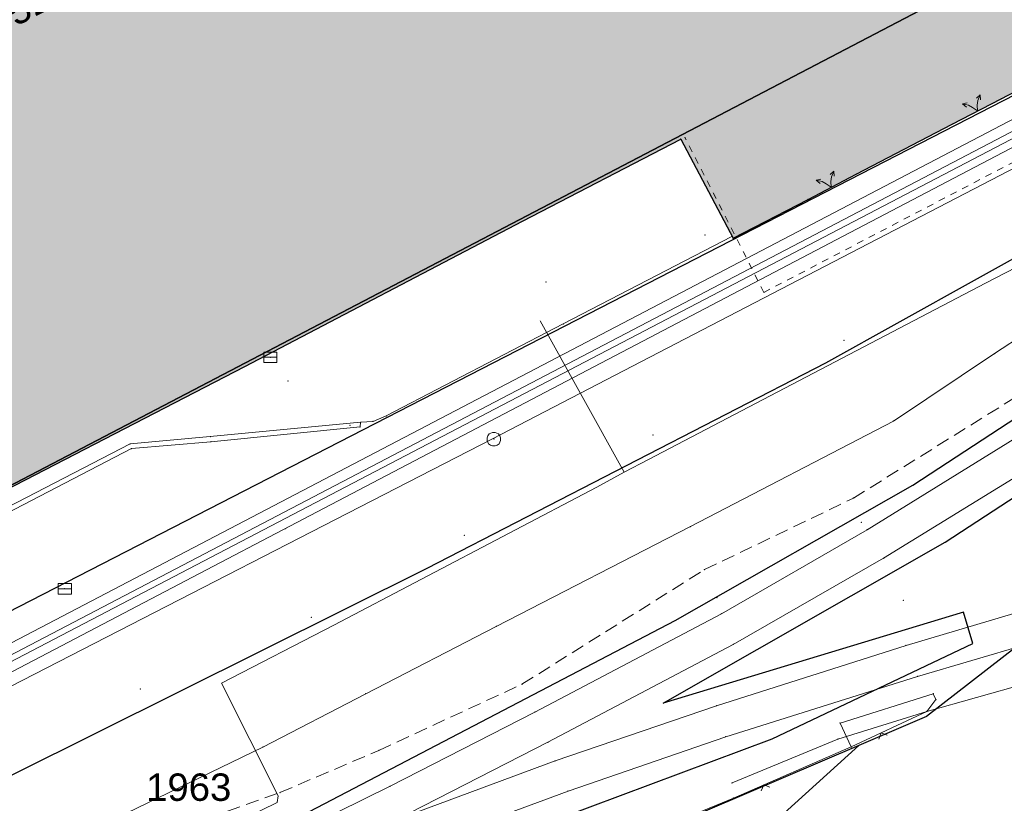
# Model space of a CAD drawing. Header units: metres. Extents: x -535942 to -530626, y -1087729 to -1086275.
# Tile 42 of 112: x -534349 to -534304, y -1087025 to -1086989. Entities that reach past the tile are written whole.
import ezdxf
from ezdxf import colors
from ezdxf.entities.mleader import LeaderData, LeaderLine
from ezdxf.enums import TextEntityAlignment as Align
from ezdxf.math import Vec2, Vec3

# ---------------------------------------------------------------- set-up
doc = ezdxf.new("R2010")
doc.units = ezdxf.units.M
doc.linetypes.add('C_1', pattern=[0.6, 0.3, -0.3])
doc.linetypes.add('C_2', pattern=[0.9, 0.6, -0.3])
for name, color, linetype in [('18', 7, 'Continuous'), ('2', 7, 'Continuous'), ('23', 7, 'Continuous'), ('25', 7, 'Continuous'), ('8', 7, 'Continuous'), ('_blok katastr', 7, 'Continuous'), ('_blok SS sítě', 7, 'Continuous'), ('_blok zaměření - nové', 7, 'Continuous'), ('AG_srafy SS budovy', 252, 'Continuous')]:
    doc.layers.add(name, color=color, linetype=linetype)
doc.layers.add('AG revizni oblacek', color=111, linetype='Continuous', plot=False)
for name, color, linetype, lineweight in [('AG voda chladící přívod', 120, 'HP_02_920CHVP', 13), ('AG voda chladící vratna', 120, 'HP_02_921CHVV', 13), ('AG_budovy tluste', 240, 'Continuous', 70), ('AG_SS kanal_déšť', 251, 'G_POTR_626_PN', 13), ('AG_SS osvětlení', 251, 'HP_04_VO', 13)]:
    doc.layers.add(name, color=color, linetype=linetype, lineweight=lineweight)
doc.layers.add('BT_hranice_budov', color=7, linetype='Continuous', lineweight=30, true_color=0x007f00)
for name, color, linetype, true_color in [('BT_hranice_parcel', 7, 'Continuous', 0x007f00), ('BT_text_parcel', 7, 'Continuous', 0x007f00), ('BT_vnitrni_kresby', 7, 'Continuous', 0x007f00)]:
    doc.layers.add(name, color=color, linetype=linetype, true_color=true_color)
doc.styles.add('BT_text_mapy_m', font='arial.ttf', dxfattribs={"height": 5})
doc.styles.add('LEGENDA_ARIAL_B', font='arial.ttf')
doc.styles.add('ROMANS', font='romans')
doc.styles.get("Standard").update_dxf_attribs({"font": 'ARIALN.TTF'})
doc.linetypes.add('G_POTR_626_PN', pattern='A,0.5,-1,2,-6.5,[8,hpfmlin.shx,S=1,R=0,X=0,Y=0],-6.5,2,-1,0.5', length=20)
doc.linetypes.add('HP_02_920CHVP', pattern='A,0.5,-1.2,-6.5,[3,hpfmlin.shx,S=1,R=0,X=0,Y=0],-0.8,["CHVP",Standard,S=1.7,R=0,X=3,Y=-0.8],-9,2,-1,0.5', length=21.5)
doc.linetypes.add('HP_02_921CHVV', pattern='A,0.5,-1.2,-6.5,[3,hpfmlin.shx,S=1,R=0,X=0,Y=0],-0.8,["CHVV",Standard,S=1.7,R=0,X=3,Y=-0.8],-9,2,-1,0.5', length=21.5)
doc.linetypes.add('HP_04_VO', pattern='A,0.5,-1,2,-5,[28,hpfmlin.shx,S=1,R=0,X=0,Y=0],-0.8,["VO",ROMANS,S=1.7,R=0,X=2.75,Y=-0.8],-7,2,-1,0.5', length=19.8)

# ---------------------------------------------------------------- blocks, each defined once
blk = doc.blocks.new('_KATASTR')
at = {"layer": 'BT_hranice_budov', "lineweight": -3}
blk.add_lwpolyline([(-534242.71, -1086955.35), (-534295.04, -1086982.7), (-534295.44, -1086981.89), (-534359.64, -1087015.44), (-534376.55, -1086982.96), (-534312.53, -1086949.61), (-534312.67, -1086949.34), (-534260.19, -1086922), (-534253.33, -1086935.11), (-534249.09, -1086943.21), (-534248.59, -1086944.16), (-534242.71, -1086955.35)], dxfattribs=at)
at = {"layer": 'BT_hranice_parcel', "lineweight": -3}
for points in [[(-534344.03, -1087032.66), (-534314.99, -1087021.81), (-534305.85, -1087017.47), (-534306.28, -1087016.03), (-534319.97, -1087020.18), (-534307.11, -1087012.85), (-534296.57, -1087005.97), (-534286.39, -1086998.72), (-534279.09, -1086993.44), (-534272.77, -1086988.86), (-534263.58, -1086982.55), (-534264.36, -1086981.27), (-534243.1, -1086968.23), (-534223.01, -1086953.42), (-534222.12, -1086954.63), (-534194.54, -1086931.45), (-534186.7, -1086925.64), (-534173.41, -1086917.25), (-534107.89, -1086876.38), (-534109.47, -1086873.84), (-534112.45, -1086875.3), (-534113.39, -1086873.69)], [(-534361.22, -1087021.89), (-534276.34, -1086978.24), (-534253.42, -1086963.15), (-534237.38, -1086952.51), (-534243.05, -1086941.27), (-534243.92, -1086940.17), (-534249.09, -1086943.21), (-534253.33, -1086935.11), (-534249.1, -1086925.82), (-534251.76, -1086920.85), (-534253.81, -1086919.31), (-534254.49, -1086917.85), (-534256.12, -1086916.74), (-534258.85, -1086917.23), (-534270.38, -1086923.13), (-534275.37, -1086925.65), (-534286.23, -1086931.17), (-534363.28, -1086971.23)], [(-534376.55, -1086982.96), (-534359.64, -1087015.44), (-534295.44, -1086981.89), (-534295.04, -1086982.7), (-534242.71, -1086955.35), (-534248.59, -1086944.16), (-534249.09, -1086943.21)], [(-534205.86, -1086949.78), (-534228.41, -1086962.47), (-534247.19, -1086975.55), (-534296.08, -1087010.03), (-534296.09, -1087010.12), (-534296.26, -1087011.72), (-534307.96, -1087020.8), (-534311.04, -1087022.12), (-534329.96, -1087030.2), (-534390.46, -1087060.51), (-534433.44, -1087086.3)], [(-534372.44, -1087039.42), (-534345.27, -1087029.92), (-534319.42, -1087016.42), (-534308.59, -1087010.25), (-534298.31, -1087003.53), (-534280.84, -1086991.01), (-534273.85, -1086983.9), (-534295.63, -1086995.26), (-534312.56, -1087004.68), (-534330.73, -1087014.05), (-534364.65, -1087030.93), (-534369.69, -1087037.15), (-534372.44, -1087039.42)]]:
    blk.add_lwpolyline(points, dxfattribs=at)
at = {"layer": 'BT_vnitrni_kresby', "lineweight": -3}
blk.add_lwpolyline([(-534324.98, -1087034.75), (-534311.04, -1087022.12)], dxfattribs=at)
at = {"layer": 'BT_text_parcel', "lineweight": -3, "style": 'BT_text_mapy_m'}
blk.add_text('1963', height=1.25, dxfattribs=at).set_placement((-534341.59, -1087024.64), align=Align.CENTER)
blk = doc.blocks.new('kanalizace SS')
at = {"layer": 'AG_SS kanal_déšť', "ltscale": 0.7}
for p, q in [((-534327.75, -1087008.13), (-534297.75, -1086992.56)), ((-534360.48, -1087024.95), (-534327.75, -1087008.13))]:
    blk.add_line(p, q, dxfattribs=at)
blk = doc.blocks.new('ss prumyslová voda')
at = {"layer": 'AG voda chladící přívod', "color": 251, "lineweight": 13}
for points in [[(-534230.64, -1086927.97), (-534232.063, -1086929.003), (-534236.013, -1086949.563), (-534242.856, -1086961.561), (-534375.22, -1087030.798), (-534383.662, -1087027.603), (-534385.089, -1087027.887)], [(-534228.765, -1086932.2), (-534232.636, -1086934.267), (-534235.391, -1086949.063), (-534242.83, -1086962.464), (-534375.663, -1087031.85), (-534381.875, -1087048.253), (-534417.469, -1087065.847), (-534522.394, -1087094.497), (-534567.191, -1087105.996), (-534637.656, -1087123.005), (-534637.706, -1087136.313), (-534642.249, -1087137.58), (-534646.477, -1087121.058)]]:
    blk.add_lwpolyline(points, dxfattribs=at)
at = {"layer": 'AG voda chladící vratna', "color": 251, "lineweight": 13}
for points in [[(-534478.219, -1087102.922), (-534477.666, -1087102.752), (-534477.325, -1087102.284), (-534483.284, -1087083.999), (-534417.317, -1087066.303), (-534381.469, -1087048.608), (-534375.182, -1087032.129), (-534241.398, -1086962.004), (-534225.343, -1086944.043), (-534213.877, -1086938.385), (-534201.189, -1086914.918), (-534201.442, -1086914.416)], [(-534384.971, -1087028.357), (-534383.662, -1087028.06), (-534375.321, -1087031.381), (-534241.563, -1086961.434), (-534225.803, -1086944.001), (-534214.161, -1086937.933), (-534201.658, -1086914.834), (-534201.778, -1086914.586)]]:
    blk.add_lwpolyline(points, dxfattribs=at)
blk = doc.blocks.new('ss_vo')
at = {"layer": 'AG_SS osvětlení', "ltscale": 0.7}
for p, q in [((-534305.26643, -1087001.04037), (-534277.7846, -1086986.74171)), ((-534320.62989, -1087009.07703), (-534305.26643, -1087001.04037)), ((-534321.74538, -1087009.66013), (-534325.57357, -1087002.76432)), ((-534321.74538, -1087009.66013), (-534320.62989, -1087009.07703)), ((-534322.98764, -1087010.34464), (-534321.74538, -1087009.66013)), ((-534334.97925, -1087016.632), (-534322.98764, -1087010.34464)), ((-534340.10041, -1087019.2813), (-534334.97925, -1087016.632)), ((-534337.50814, -1087024.4088), (-534340.10041, -1087019.2813)), ((-534337.55884, -1087024.70668), (-534337.50814, -1087024.4088)), ((-534357.79052, -1087034.58583), (-534337.55884, -1087024.70668))]:
    blk.add_line(p, q, dxfattribs=at)
blk = doc.blocks.new('Z38')
at = {"color": 0, "lineweight": -2}
for p, q in [((0.3, 0.24), (-0.3, 0.24)), ((-0.3, 0.24), (-0.3, -0.24)), ((-0.3, 0), (0.3, 0)), ((0.3, -0.24), (0.3, 0.24)), ((-0.3, -0.24), (0.3, -0.24))]:
    blk.add_line(p, q, dxfattribs=at)
blk = doc.blocks.new('Z620')
at = {"color": 0, "lineweight": -2}
for p, q in [((-0.3, 0.06), (-0.27, 0.15)), ((-0.3, -0.06), (-0.3, 0.06)), ((-0.27, 0.15), (-0.21, 0.24)), ((-0.21, 0.24), (-0.06, 0.3)), ((-0.06, 0.3), (0.06, 0.3)), ((0.06, 0.3), (0.21, 0.24)), ((0.21, 0.24), (0.27, 0.15)), ((0.27, 0.15), (0.3, 0.06)), ((0.3, 0.06), (0.3, -0.06)), ((-0.24, -0.21), (-0.3, -0.06)), ((-0.15, -0.27), (-0.24, -0.21)), ((-0.06, -0.3), (-0.15, -0.27)), ((0.06, -0.3), (-0.06, -0.3)), ((0.15, -0.27), (0.06, -0.3)), ((0.24, -0.21), (0.15, -0.27)), ((0.3, -0.06), (0.24, -0.21))]:
    blk.add_line(p, q, dxfattribs=at)
blk = doc.blocks.new('Z58')
at = {"color": 0, "lineweight": -2}
for p, q in [((-0.45, 0.6), (-0.24, 0.42)), ((-0.45, 0.6), (-0.36, 0.39)), ((-0.45, 0.6), (-0.24, 0.54)), ((0.24, 0.42), (0.45, 0.6)), ((0.45, 0.6), (0.24, 0.54)), ((0.45, 0.6), (0.36, 0.39)), ((-0.24, 0.42), (-0.12, 0.24)), ((-0.12, 0.24), (0, 0)), ((0, 0), (0.12, 0.24)), ((0.12, 0.24), (0.24, 0.42))]:
    blk.add_line(p, q, dxfattribs=at)
blk = doc.blocks.new('Z212')
at = {"color": 0, "lineweight": -2}
for p, q in [((-0.21, 0.21), (0, 0)), ((0, 0), (0.21, 0.21))]:
    blk.add_line(p, q, dxfattribs=at)
blk = doc.blocks.new('Zaměření - zekan')
at = {"layer": 'AG_srafy SS budovy', "transparency": 33554602}
h = blk.add_hatch(color=256, dxfattribs=at)
h.dxf.hatch_style = 1
h.paths.add_polyline_path([(-534453.325, -1086966.969), (-534443.64, -1086964.47), (-534440.42, -1086963.61), (-534440.62, -1086962.77), (-534438.161, -1086962.135), (-534435.9, -1086961.56), (-534432.06, -1086960.58), (-534428.7, -1086959.69), (-534425.4, -1086958.85), (-534423.57, -1086958.39), (-534414.04, -1086955.97), (-534414.64, -1086953.75), (-534414.91, -1086952.73), (-534415.05, -1086952.24), (-534415.31, -1086951.23), (-534416.63, -1086946.34), (-534428.91, -1086949.44), (-534437.35, -1086951.61), (-534443.56, -1086953.24), (-534443.06, -1086955.13), (-534448.34, -1086956.52), (-534449.54, -1086956.83), (-534450.23, -1086957.02), (-534451.64, -1086957.39), (-534454.12, -1086958.04), (-534454.72, -1086958.19), (-534455.72, -1086958.46), (-534455.285, -1086960.065), (-534454.35, -1086963.34), (-534454.176, -1086963.958), (-534454.137, -1086964.098), (-534454.061, -1086964.37)])
h.paths.add_polyline_path([(-534449.11, -1086987.51), (-534445.794, -1086986.657), (-534443.94, -1086986.148), (-534443.968, -1086986.042), (-534442.31, -1086985.609), (-534441.179, -1086985.314), (-534431.78, -1086982.86), (-534426.34, -1086981.45), (-534426.27, -1086981.61), (-534423.234, -1086980.828), (-534421.037, -1086980.226), (-534414.29, -1086978.5), (-534410.17, -1086977.42), (-534409.67, -1086979.54), (-534407.98, -1086979.1), (-534405.71, -1086987.99), (-534405.64, -1086987.96), (-534405.57, -1086988.16), (-534405.509, -1086988.144), (-534404.631, -1086991.451), (-534404.368, -1086992.439), (-534403.734, -1086994.828), (-534403.627, -1086995.219), (-534399.381, -1086994.059), (-534393.93, -1086992.57), (-534392.974, -1086996.329), (-534392.378, -1086998.675), (-534391.96, -1087000.32), (-534391.274, -1087003.026), (-534389.51, -1087009.99), (-534387.84, -1087016.44), (-534385.756, -1087024.283), (-534384.58, -1087028.84), (-534384.22, -1087030.49), (-534394.01, -1087033.1), (-534393.06, -1087036.8), (-534392.78, -1087038.03)])
h.paths.add_polyline_path([(-534376.66, -1086982.86), (-534371.91, -1086992.08), (-534367.61, -1087000.29), (-534367.52, -1087000.44), (-534366.9, -1087001.62), (-534367.54, -1087001.98), (-534367.737, -1087002.086), (-534371.55, -1087004.13), (-534370.982, -1087005.221), (-534369.18, -1087008.63), (-534362.31, -1087021.78), (-534361.701, -1087022.93), (-534357.45, -1087020.68), (-534357.97, -1087019.22), (-534358.37, -1087018.01), (-534358.76, -1087016.83), (-534358.99, -1087016.22), (-534359.29, -1087015.33), (-534353.16, -1087012.14), (-534339.04, -1087004.84), (-534326.38, -1086998.22), (-534319.16, -1086994.47), (-534316.78, -1086998.99), (-534313.36, -1086997.22), (-534311.16, -1086996.07), (-534306.79, -1086993.79), (-534304.55, -1086992.63), (-534299.59, -1086990.04), (-534302, -1086985.39), (-534295.73, -1086982.11), (-534295.21, -1086982.98), (-534290.74, -1086980.63), (-534289.54, -1086982.76), (-534285.689, -1086980.559), (-534286.82, -1086978.58), (-534284.28, -1086977.22), (-534283.235, -1086976.681), (-534281.191, -1086975.648), (-534277.969, -1086973.961), (-534276.84, -1086973.37), (-534273.85, -1086971.79), (-534272.96, -1086971.31), (-534269.71, -1086969.61), (-534269.14, -1086969.31), (-534256.54, -1086962.76), (-534254.34, -1086961.61), (-534242.72, -1086955.58), (-534242.78, -1086955.43), (-534237.35, -1086952.6), (-534235.21, -1086949.4), (-534239.44, -1086941.34), (-534243.24, -1086941.25), (-534248.7, -1086944.11), (-534250.27, -1086941.13), (-534250.442, -1086940.78), (-534251.11, -1086939.54), (-534251.404, -1086938.86), (-534251.692, -1086938.244), (-534253.292, -1086935.242), (-534253.68, -1086934.506), (-534255.34, -1086931.42), (-534255.99, -1086930.13), (-534256.1, -1086929.92), (-534258.1, -1086926.1), (-534260.25, -1086921.97), (-534262.07, -1086922.92), (-534262.15, -1086922.98), (-534266.77, -1086925.44), (-534269.601, -1086926.909), (-534276.25, -1086930.36), (-534283.82, -1086934.31), (-534286.48, -1086935.71), (-534290.01, -1086937.545), (-534293.027, -1086939.097), (-534298.265, -1086941.82), (-534312.71, -1086949.33), (-534312.609, -1086949.519), (-534323.27, -1086955.1), (-534323.4, -1086955.17), (-534326.4, -1086956.7), (-534326.563, -1086956.785), (-534333.51, -1086960.401), (-534334.43, -1086960.88), (-534340.99, -1086964.26), (-534348.06, -1086967.99), (-534354.88, -1086971.555), (-534355.52, -1086971.89), (-534363.33, -1086975.94), (-534365.497, -1086977.064), (-534366.701, -1086977.688), (-534369.792, -1086979.291), (-534372.79, -1086980.846), (-534373.898, -1086981.423)])
h.paths.add_polyline_path([(-534225.31, -1086925.38), (-534227.21, -1086921.67), (-534228.94, -1086918.39), (-534222.95, -1086915.33), (-534223.49, -1086914.23), (-534224.055, -1086913.14), (-534224.584, -1086912.119), (-534225.22, -1086910.92), (-534225.33, -1086910.97), (-534229.4, -1086913.05), (-534232.81, -1086914.82), (-534233.83, -1086915.32), (-534235.03, -1086915.94), (-534238.81, -1086917.9), (-534236.52, -1086922.26), (-534234.28, -1086921.14), (-534233.59, -1086922.49), (-534231.31, -1086927.09), (-534227.3, -1086934.34), (-534227.79, -1086934.6), (-534227.68, -1086935.04), (-534229.402, -1086935.906), (-534227.63, -1086939.43), (-534226.47, -1086938.84), (-534217.79, -1086934.36), (-534219.631, -1086930.881), (-534221.853, -1086932.073), (-534224.064, -1086927.94)])
h.paths.add_polyline_path([(-534218.17, -1086907.24), (-534217.95, -1086907.68), (-534217.87, -1086907.62), (-534216.61, -1086910.03), (-534216.54, -1086910.155), (-534215.04, -1086913.13), (-534214.84, -1086913.49), (-534214.58, -1086913.36), (-534211.872, -1086911.912), (-534205.614, -1086908.665), (-534200.059, -1086905.833), (-534197.021, -1086904.268), (-534200.25, -1086898), (-534206.136, -1086901.043), (-534211.994, -1086904.075)])
h.paths.add_polyline_path([(-534204.81, -1086909.35), (-534204.26, -1086910.42), (-534206.72, -1086911.82), (-534204.65, -1086915.78), (-534198.56, -1086912.7), (-534200.8, -1086908.63), (-534203.55, -1086910.02), (-534204.07, -1086908.98)])
h.paths.add_polyline_path([(-534195.75, -1086896.47), (-534199.09, -1086898.18), (-534196.17, -1086903.85), (-534195.872, -1086903.697), (-534194.67, -1086903.07), (-534192.88, -1086902.14), (-534194.66, -1086898.61), (-534195.18, -1086897.6)])
h.paths.add_polyline_path([(-534084.41, -1086796.39), (-534085.46, -1086796.99), (-534086.03, -1086797.3), (-534089.99, -1086799.53), (-534091.27, -1086800.26), (-534090.926, -1086800.878), (-534105.36, -1086808.92), (-534099.72, -1086818.96), (-534099.63, -1086819.17), (-534085.25, -1086811.1), (-534085.18, -1086811.21), (-534081.15, -1086808.94), (-534081.954, -1086801.31), (-534084.05, -1086801.531), (-534080.645, -1086800.125), (-534082.403, -1086800.125)])
edge = h.paths.add_edge_path()
edge.add_arc((-534100.213, -1086794.682), 2.831, 0, 360)
h.paths.add_polyline_path([(-534099.94, -1086778.89), (-534103.97, -1086781.3), (-534100.2, -1086787.73), (-534099.26, -1086789.35), (-534095.15, -1086786.92)])
h.paths.add_polyline_path([(-534107.32, -1086754.82), (-534114.77, -1086759.06), (-534107.17, -1086772.4), (-534104.69, -1086771), (-534100.77, -1086768.78), (-534099.767, -1086768.215)])
h.paths.add_polyline_path([(-534117.45, -1086774.96), (-534116.11, -1086777.42), (-534114.41, -1086776.46), (-534113.26, -1086775.8), (-534111.02, -1086774.53), (-534109.715, -1086773.79), (-534109.3, -1086773.55), (-534110.665, -1086771.131)])
at = {"layer": '18', "color": 252, "lineweight": 15}
for p in [(-534304.55, -1086992.63), (-534306.79, -1086993.79), (-534319.16, -1086994.47), (-534318.97, -1086994.4), (-534311.16, -1086996.07), (-534313.36, -1086997.22), (-534326.38, -1086998.22), (-534318.05, -1086998.85), (-534316.83, -1086998.91), (-534316.78, -1086998.99), (-534325.31, -1087000.98), (-534315.37, -1087001.46), (-534324.52, -1087002.9), (-534311.72, -1087003.65), (-534304.86, -1087004.25), (-534337.87, -1087004.42), (-534339.04, -1087004.84), (-534337.07, -1087005.5), (-534333.76, -1087007.38), (-534333.19, -1087007.34), (-534332.59, -1087007.09), (-534309.47, -1087007.33), (-534334.24, -1087007.52), (-534333.78, -1087007.59), (-534344.26, -1087008.37), (-534340.61, -1087008.03), (-534340.58, -1087008.27), (-534327.68, -1087008.15), (-534320.42, -1087007.96), (-534344.2, -1087008.58), (-534311.29, -1087010.84), (-534310.93, -1087011.95), (-534337.17, -1087012.23), (-534318.72, -1087012.14), (-534310.67, -1087012.28), (-534329.02, -1087012.53), (-534309.92, -1087013.58), (-534318.08, -1087014.1), (-534347.24, -1087014.97), (-534317.51, -1087015.38), (-534309.01, -1087015.5), (-534336, -1087016.28), (-534317.31, -1087016.11), (-534327.57, -1087016.69), (-534316.77, -1087017.51), (-534308.89, -1087017.55), (-534308.37, -1087018.97), (-534343.79, -1087019.54), (-534326.4, -1087019.32), (-534333.52, -1087019.76), (-534307.65, -1087019.76), (-534307.53, -1087020.02), (-534317.53, -1087020.3), (-534325.81, -1087020.59), (-534307.95, -1087020.56), (-534311.9, -1087021.09), (-534317.11, -1087021.72), (-534312, -1087021.82), (-534338.21, -1087022.19), (-534325.22, -1087021.97), (-534311.39, -1087022.18), (-534332.92, -1087022.34), (-534324.89, -1087022.82), (-534332.41, -1087023.97), (-534316.82, -1087023.82), (-534337.43, -1087024.26), (-534324.3, -1087024.19), (-534316.76, -1087024.51)]:
    blk.add_point(p, dxfattribs=at)
at = {"layer": '2', "color": 251, "linetype": 'C_1', "lineweight": 15}
for q in [(-534292.8, -1086989.67), (-534318.97, -1086994.4)]:
    blk.add_line((-534315.37, -1087001.46), q, dxfattribs=at)
at = {"layer": '2', "color": 251, "lineweight": 15}
for p, q in [((-534304.55, -1086992.63), (-534299.59, -1086990.04)), ((-534306.79, -1086993.79), (-534304.55, -1086992.63)), ((-534311.16, -1086996.07), (-534306.79, -1086993.79)), ((-534326.38, -1086998.22), (-534319.16, -1086994.47)), ((-534319.16, -1086994.47), (-534316.78, -1086998.99)), ((-534313.36, -1086997.22), (-534311.16, -1086996.07)), ((-534316.78, -1086998.99), (-534313.36, -1086997.22)), ((-534339.04, -1087004.84), (-534326.38, -1086998.22)), ((-534324.52, -1087002.9), (-534316.83, -1086998.91)), ((-534304.86, -1087004.25), (-534297.37, -1086999.3)), ((-534332.59, -1087007.09), (-534324.52, -1087002.9)), ((-534309.47, -1087007.33), (-534304.86, -1087004.25)), ((-534353.16, -1087012.14), (-534339.04, -1087004.84)), ((-534340.61, -1087008.03), (-534333.76, -1087007.38)), ((-534333.76, -1087007.38), (-534333.78, -1087007.59)), ((-534333.76, -1087007.38), (-534333.19, -1087007.34)), ((-534333.19, -1087007.34), (-534332.59, -1087007.09)), ((-534318.72, -1087012.14), (-534309.47, -1087007.33)), ((-534333.78, -1087007.59), (-534340.58, -1087008.27)), ((-534302.94, -1087007.51), (-534310.67, -1087012.28)), ((-534353.25, -1087013.02), (-534344.26, -1087008.37)), ((-534344.26, -1087008.37), (-534340.61, -1087008.03)), ((-534340.58, -1087008.27), (-534344.2, -1087008.58)), ((-534344.2, -1087008.58), (-534353.09, -1087013.19)), ((-534309.92, -1087013.58), (-534302.18, -1087008.81)), ((-534327.57, -1087016.69), (-534318.72, -1087012.14)), ((-534310.67, -1087012.28), (-534317.31, -1087016.11)), ((-534316.77, -1087017.51), (-534309.92, -1087013.58)), ((-534299.79, -1087014.85), (-534308.89, -1087017.55)), ((-534317.31, -1087016.11), (-534325.81, -1087020.59)), ((-534299.54, -1087016.36), (-534308.37, -1087018.97)), ((-534333.52, -1087019.76), (-534327.57, -1087016.69)), ((-534325.22, -1087021.97), (-534316.77, -1087017.51)), ((-534308.89, -1087017.55), (-534317.53, -1087020.3)), ((-534308.37, -1087018.97), (-534317.11, -1087021.72)), ((-534338.21, -1087022.19), (-534333.52, -1087019.76)), ((-534311.9, -1087021.09), (-534307.65, -1087019.76)), ((-534307.53, -1087020.02), (-534307.95, -1087020.56)), ((-534307.65, -1087019.76), (-534307.53, -1087020.02)), ((-534317.53, -1087020.3), (-534324.89, -1087022.82)), ((-534325.81, -1087020.59), (-534332.41, -1087023.97)), ((-534311.39, -1087022.18), (-534311.9, -1087021.09)), ((-534317.11, -1087021.72), (-534324.3, -1087024.19)), ((-534345.4, -1087025.67), (-534338.21, -1087022.19)), ((-534332.13, -1087025.5), (-534325.22, -1087021.97)), ((-534324.89, -1087022.82), (-534332.13, -1087025.5)), ((-534332.41, -1087023.97), (-534336.6, -1087026.03)), ((-534324.3, -1087024.19), (-534331.69, -1087026.92))]:
    blk.add_line(p, q, dxfattribs=at)
at = {"layer": '23', "color": 252, "lineweight": 15}
for p, q in [((-534300.7, -1087018.52), (-534307.95, -1087020.56)), ((-534307.95, -1087020.56), (-534312, -1087021.82)), ((-534311.39, -1087022.18), (-534307.95, -1087020.56)), ((-534312, -1087021.82), (-534316.82, -1087023.82)), ((-534316.76, -1087024.51), (-534311.39, -1087022.18)), ((-534322.91, -1087027.04), (-534316.76, -1087024.51))]:
    blk.add_line(p, q, dxfattribs=at)
at = {"layer": '25', "color": 252, "linetype": 'C_2', "lineweight": 15}
for p, q in [((-534311.29, -1087010.84), (-534303.68, -1087006.1)), ((-534318.08, -1087014.1), (-534311.29, -1087010.84)), ((-534326.4, -1087019.32), (-534318.08, -1087014.1)), ((-534332.92, -1087022.34), (-534326.4, -1087019.32)), ((-534337.43, -1087024.26), (-534332.92, -1087022.34)), ((-534344.91, -1087026.91), (-534337.43, -1087024.26))]:
    blk.add_line(p, q, dxfattribs=at)
at = {"layer": 'AG revizni oblacek'}
blk.add_lwpolyline([(-534353.16, -1087012.14), (-534339.04, -1087004.84), (-534326.38, -1086998.22), (-534319.16, -1086994.47), (-534316.78, -1086998.99), (-534313.36, -1086997.22), (-534311.16, -1086996.07), (-534306.79, -1086993.79), (-534304.55, -1086992.63), (-534299.59, -1086990.04)], dxfattribs=at)
at = {"layer": '2', "color": 252, "lineweight": 15}
for p, rotation in [((-534305.64, -1086993.19), 27.4495), ((-534312.31, -1086996.67), 27.5904)]:
    blk.add_blockref('Z58', p, dxfattribs=dict(at, rotation=rotation))
at = {"layer": '23', "color": 252, "lineweight": 15}
for p, rotation in [((-534310.03, -1087021.54), 205.3), ((-534315.38, -1087023.91), 203.4)]:
    blk.add_blockref('Z212', p, dxfattribs=dict(at, rotation=rotation))
at = {"layer": '8', "color": 252, "lineweight": 15}
for name, p in [('Z38', (-534337.87, -1087004.42)), ('Z620', (-534327.68, -1087008.15)), ('Z38', (-534347.24, -1087014.97))]:
    blk.add_blockref(name, p, dxfattribs=at)

msp = doc.modelspace()

# ---------------------------------------------------------------- block references
at = {"layer": '_blok katastr', "lineweight": -3}
msp.add_blockref('_KATASTR', (0, 0), dxfattribs=at)
at = {"layer": '_blok SS sítě'}
for name in ['kanalizace SS', 'ss_vo', 'ss prumyslová voda']:
    msp.add_blockref(name, (0, 0), dxfattribs=at)
at = {"layer": '_blok zaměření - nové', "linetype": 'ByBlock'}
msp.add_blockref('Zaměření - zekan', (0, 0), dxfattribs=at)

# ---------------------------------------------------------------- leaders
at = {"layer": 'AG_budovy tluste', "lineweight": 18}
ml = msp.add_multileader_mtext('Standard', dxfattribs=at)
ml.set_content('ZÁKLADNÍ BOD PROJEKTU\\PY= 534 367,330\\PX=1 086 974,040\\PZ=526,22', color=256, style='LEGENDA_ARIAL_B')
ml.set_leader_properties(color=256)
ml.build(insert=Vec2(0, 0))
ml.multileader.update_dxf_attribs({"text_left_attachment_type": 6, "text_right_attachment_type": 6, "dogleg_length": 2, "arrow_head_size": 1, "scale": 0.5})
ctx = ml.context
ctx.base_point, ctx.scale, ctx.char_height, ctx.arrow_head_size, ctx.landing_gap_size, ctx.plane_origin, ctx.plane_x_axis, ctx.plane_y_axis = Vec3(-534354.175, -1086985.035), 0.5, 1.25, 1, 0.09, Vec3(-534367.074, -1086996.956), Vec3(0.886902, 0.461957), Vec3(-0.461957, 0.886902)
ctx.left_attachment, ctx.right_attachment = 6, 6
notes = []
notes.append((ctx, [(0, (1, 1, 0), (-534355.062, -1086985.497), (0.886902, 0.461957), 1, [(0, [(-534367.33, -1086974.04)], 0, [])])]))
ctx.mtext.insert, ctx.mtext.text_direction, ctx.mtext.rotation, ctx.mtext.line_spacing_style, ctx.mtext.flow_direction = Vec3(-534354.788, -1086983.663), Vec3(0.886902, 0.461957), 0.4802, 2, 5
for ctx, leaders in notes:
    for number, flags, end, landing, length, lines in leaders:
        leader = LeaderData()
        leader.index, (leader.has_last_leader_line, leader.has_dogleg_vector, leader.attachment_direction) = number, flags
        leader.last_leader_point, leader.dogleg_vector, leader.dogleg_length = Vec3(end), Vec3(landing), length
        for number, points, colour, breaks in lines:
            line = LeaderLine()
            line.index, line.vertices, line.color, line.breaks = number, Vec3.list(points), colors.encode_raw_color(colour), breaks
            leader.lines.append(line)
        ctx.leaders.append(leader)

doc.saveas('drawing.dxf')
